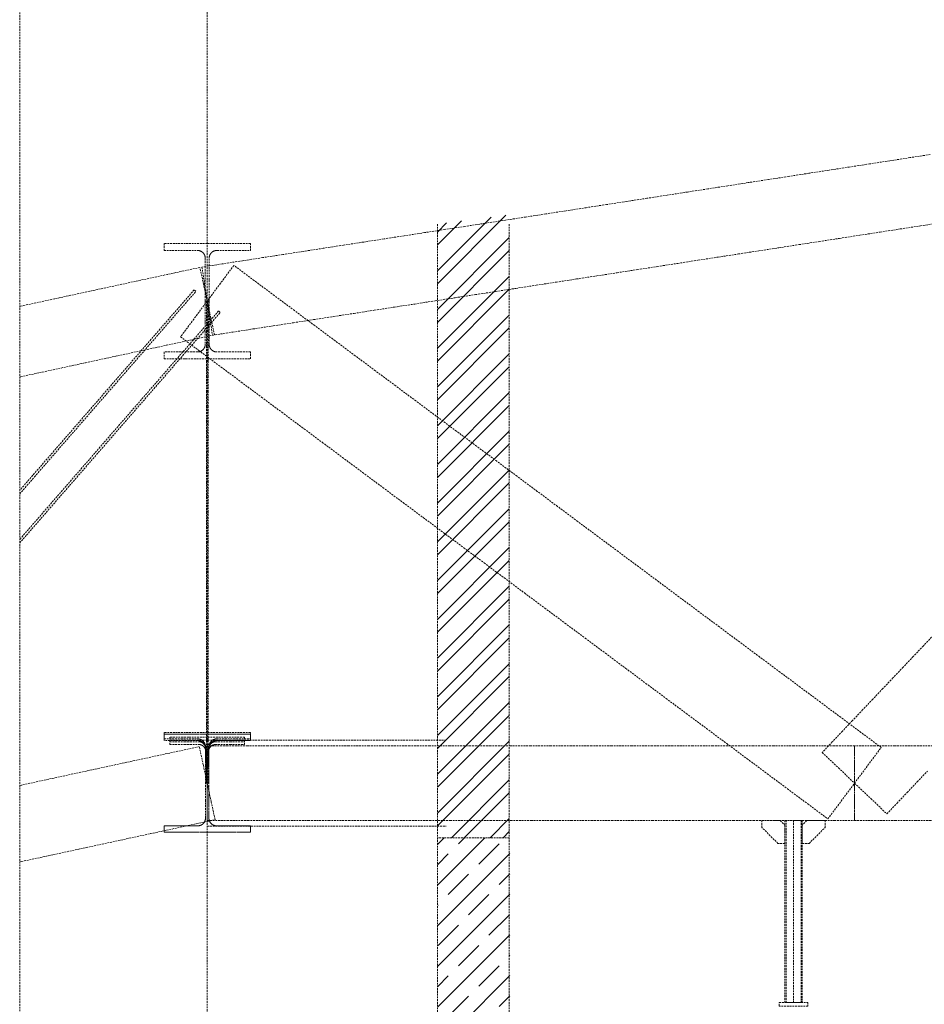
# Model space of a CAD drawing. Header units: millimetres. Extents: x -176817 to 571382, y -58489 to 156123.
# Tile 175 of 256: x 137759 to 140903, y -10749 to -7325. Entities that reach past the tile are written whole.
import ezdxf

# ---------------------------------------------------------------- set-up
doc = ezdxf.new("R2010")
doc.units = ezdxf.units.MM
doc.header["$LTSCALE"] = 0.2
doc.linetypes.add('HIDDEN', pattern=[9.525, 6.35, -3.175])
doc.layers.add('-AAA Podkład', color=252, linetype='Continuous', lineweight=13)
doc.layers.add('-AAA Wymiar', color=1, linetype='Continuous', lineweight=18)

# ---------------------------------------------------------------- blocks, each defined once
blk = doc.blocks.new('Podkład rev.B')
at = {"layer": '-AAA Podkład', "linetype": 'HIDDEN', "ltscale": 5}
h = blk.add_hatch(dxfattribs=at)
h.set_pattern_fill('ANSI32', color=256, scale=10, style=0)
h.set_pattern_definition([(45, (-112456.94, -74513.94), (-67.35192, 67.35192), []), (45, (-112412.04, -74513.94), (-67.35192, 67.35192), [])])
h.paths.add_polyline_path([(400, -25687.3), (400, -27853.9), (150, -27853.9), (150, -25719.4)])
h = blk.add_hatch(dxfattribs=at)
h.set_pattern_fill('JIS_STN_1E', color=256, scale=100, style=0)
h.set_pattern_definition([(45, (-20875.28, 45952.91), (-70.71068, 70.71068), []), (45, (-20804.78, 45952.91), (-70.71068, 70.71068), [100, -50])])
h.paths.add_polyline_path([(401.8, -27853.9), (151.9, -27853.9), (151.9, -29603.8), (401.8, -29603.8), (401.8, -29527.8), (395.1, -29527.8), (392.4, -29527.8), (392.4, -29528.8), (280.2, -29528.8), (277.7, -29521.8), (280.2, -29514.8), (395.1, -29514.8), (395.1, -29515.8), (401.8, -29515.8)])
for p, q in [((-650, 2544.3, 0), (-650, -48454.9, 0)), ((150, -25719.4, 0), (150, -29603.9, 0)), ((399.9, -25719.4, 0), (399.9, -29603.9, 0)), ((1387.9, -27793.9, 0), (1387.9, -28426.9, 0)), ((400, -27853.9, 0), (150, -27853.9, 0))]:
    blk.add_line(p, q, dxfattribs=at)
at = {"layer": '-AAA Podkład', "linetype": 'HIDDEN', "ltscale": 5, "extrusion": (0, 1, 0)}
for p, q in [((-540, -27513.9, 0), (180, -27513.9, 0)), ((-650, -27813.9, 0), (180, -27813.9, 0))]:
    blk.add_line(p, q, dxfattribs=at)
at = {"layer": '-AAA Podkład', "linetype": 'HIDDEN', "ltscale": 5, "elevation": 0}
for points in [[(36922.7, -22812.2), (-1301.7, -22812.2), (-1301.7, -30202.3), (36922.7, -30202.3)], [(1357.9, -27873.9), (1333.9, -27873.9), (1277.9, -27817.9), (1277.9, -27793.9), (1341.9, -27793.9), (1357.9, -27809.9)], [(1417.9, -28426.9), (1357.9, -28426.9), (1357.9, -27793.9), (1417.9, -27793.9)], [(1417.9, -27873.9), (1441.9, -27873.9), (1497.9, -27817.9), (1497.9, -27793.9), (1433.9, -27793.9), (1417.9, -27809.9)], [(1437.9, -28438.9), (1337.9, -28438.9), (1337.9, -28426.9), (1437.9, -28426.9)]]:
    blk.add_lwpolyline(points, close=True, dxfattribs=at)
at = {"layer": '-AAA Podkład', "linetype": 'HIDDEN', "ltscale": 5}
for points in [[(1862.9, -25477.8), (1792.6, -25488.7), (1722.3, -25499.6), (1652, -25510.4), (1581.7, -25521.3), (1511.4, -25532.2), (1441, -25543), (1370.7, -25553.9), (1300.4, -25564.8), (1230.1, -25575.6), (1159.8, -25586.5), (1089.5, -25597.4), (1019.2, -25608.2), (948.9, -25619.1), (878.5, -25630), (808.2, -25640.8), (737.9, -25651.7), (667.6, -25662.6), (597.3, -25673.4), (527, -25684.3), (456.7, -25695.2), (386.4, -25706), (316, -25716.9), (245.7, -25727.8), (175.4, -25738.6), (105.1, -25749.5), (34.8, -25760.4), (-35.5, -25771.2), (-105.8, -25782.1), (-176.1, -25793), (-246.5, -25803.8), (-316.8, -25814.7), (-387.1, -25825.6), (-457.4, -25836.4), (-527.7, -25847.3), (-598, -25858.2), (-668.3, -25869), (-659.2, -25928.3), (-650, -25987.6), (-640.8, -26046.9), (-631.7, -26106.2), (-561.4, -26095.4), (-491, -26084.5), (-420.7, -26073.6), (-350.4, -26062.8), (-280.1, -26051.9), (-209.8, -26041), (-139.5, -26030.2), (-69.2, -26019.3), (1.1, -26008.4), (71.5, -25997.6), (141.8, -25986.7), (212.1, -25975.8), (282.4, -25965), (352.7, -25954.1), (423, -25943.2), (493.3, -25932.4), (563.6, -25921.5), (634, -25910.6), (704.3, -25899.8), (774.6, -25888.9), (844.9, -25878), (915.2, -25867.2), (985.5, -25856.3), (1055.8, -25845.4), (1126.1, -25834.6), (1196.5, -25823.7), (1266.8, -25812.8), (1337.1, -25802), (1407.4, -25791.1), (1477.7, -25780.2), (1548, -25769.3), (1618.3, -25758.5), (1688.6, -25747.6), (1759, -25736.7), (1829.3, -25725.9), (1899.6, -25715)], [(1874.3, -27149.6), (1839.1, -27186.7), (1804, -27223.7), (1768.8, -27260.8), (1733.6, -27297.8), (1698.5, -27334.9), (1663.3, -27372), (1628.2, -27409), (1593, -27446.1), (1557.9, -27483.1), (1522.7, -27520.2), (1487.5, -27557.3), (1543.8, -27610.6), (1600, -27663.9), (1656.2, -27717.3), (1712.5, -27770.6), (1747.6, -27733.6), (1782.8, -27696.5), (1817.9, -27659.4), (1853.1, -27622.4)], [(-656.7, -25838.4), (-656.7, -25913), (-656.7, -25987.6), (-643.2, -25987.6), (-643.2, -25913), (-643.2, -25838.4), (-643.2, -25837.8), (-643.2, -25837.1), (-643.2, -25836.5), (-643.1, -25835.8), (-643, -25835.1), (-643, -25834.5), (-642.9, -25833.8), (-642.7, -25833.2), (-642.6, -25832.5), (-642.4, -25831.9), (-642.3, -25831.2), (-642.1, -25830.6), (-641.9, -25830), (-641.7, -25829.3), (-641.4, -25828.7), (-641.2, -25828.1), (-640.9, -25827.5), (-640.7, -25826.9), (-640.4, -25826.3), (-640.1, -25825.7), (-639.7, -25825.1), (-639.4, -25824.5), (-639.1, -25824), (-638.7, -25823.4), (-638.3, -25822.9), (-637.9, -25822.3), (-637.5, -25821.8), (-637.1, -25821.3), (-636.7, -25820.8), (-636.3, -25820.3), (-635.8, -25819.8), (-635.3, -25819.3), (-634.9, -25818.9), (-634.4, -25818.4), (-633.9, -25818), (-633.4, -25817.5), (-632.9, -25817.1), (-632.3, -25816.7), (-631.8, -25816.3), (-631.3, -25816), (-630.7, -25815.6), (-630.1, -25815.3), (-629.6, -25814.9), (-629, -25814.6), (-628.4, -25814.3), (-627.8, -25814), (-627.2, -25813.7), (-626.6, -25813.5), (-626, -25813.2), (-625.3, -25813), (-624.7, -25812.8), (-624.1, -25812.6), (-623.5, -25812.4), (-622.8, -25812.2), (-622.2, -25812.1), (-621.5, -25811.9), (-620.9, -25811.8), (-620.2, -25811.7), (-619.6, -25811.6), (-618.9, -25811.5), (-618.2, -25811.5), (-617.6, -25811.4), (-616.9, -25811.4), (-616.2, -25811.4), (-558.1, -25811.4), (-500, -25811.4), (-500, -25787.4), (-575, -25787.4), (-650, -25787.4), (-725, -25787.4), (-800, -25787.4), (-800, -25811.4), (-741.9, -25811.4), (-683.7, -25811.4), (-683.1, -25811.4), (-682.4, -25811.4), (-681.8, -25811.5), (-681.1, -25811.5), (-680.4, -25811.6), (-679.8, -25811.7), (-679.1, -25811.8), (-678.5, -25811.9), (-677.8, -25812.1), (-677.2, -25812.2), (-676.5, -25812.4), (-675.9, -25812.6), (-675.3, -25812.8), (-674.6, -25813), (-674, -25813.2), (-673.4, -25813.5), (-672.8, -25813.7), (-672.2, -25814), (-671.6, -25814.3), (-671, -25814.6), (-670.4, -25814.9), (-669.9, -25815.3), (-669.3, -25815.6), (-668.7, -25816), (-668.2, -25816.3), (-667.7, -25816.7), (-667.1, -25817.1), (-666.6, -25817.5), (-666.1, -25818), (-665.6, -25818.4), (-665.1, -25818.9), (-664.6, -25819.3), (-664.2, -25819.8), (-663.7, -25820.3), (-663.3, -25820.8), (-662.9, -25821.3), (-662.5, -25821.8), (-662.1, -25822.3), (-661.7, -25822.9), (-661.3, -25823.4), (-660.9, -25824), (-660.6, -25824.5), (-660.3, -25825.1), (-659.9, -25825.7), (-659.6, -25826.3), (-659.3, -25826.9), (-659.1, -25827.5), (-658.8, -25828.1), (-658.6, -25828.7), (-658.3, -25829.3), (-658.1, -25830), (-657.9, -25830.6), (-657.7, -25831.2), (-657.6, -25831.9), (-657.4, -25832.5), (-657.3, -25833.2), (-657.1, -25833.8), (-657, -25834.5), (-657, -25835.1), (-656.9, -25835.8), (-656.8, -25836.5), (-656.8, -25837.1), (-656.8, -25837.8), (-656.7, -25838.4)], [(-1301.7, -26251.3), (-1297.8, -26250.5), (-1241.7, -26238.4), (-1185.6, -26226.2), (-1129.5, -26214.1), (-1073.4, -26202), (-1017.3, -26189.8), (-961.2, -26177.7), (-905.1, -26165.6), (-849, -26153.5), (-792.9, -26141.3), (-736.8, -26129.2), (-680.7, -26117.1), (-624.6, -26104.9), (-637.3, -26046.3), (-650, -25987.6), (-662.7, -25929), (-675.4, -25870.4), (-731.5, -25882.5), (-787.6, -25894.6), (-843.7, -25906.7), (-899.8, -25918.9), (-955.9, -25931), (-1012, -25943.1), (-1068.1, -25955.3), (-1124.2, -25967.4), (-1180.3, -25979.5), (-1236.4, -25991.7), (-1292.5, -26003.8), (-1301.7, -26005.8)], [(1507.4, -27788.2), (1553.7, -27726.1), (1600, -27663.9), (1646.3, -27601.8), (1692.6, -27539.6), (1622.3, -27487.3), (1552, -27434.9), (1481.7, -27382.5), (1411.4, -27330.1), (1341, -27277.7), (1270.7, -27225.3), (1200.4, -27173), (1130.1, -27120.6), (1059.8, -27068.2), (989.5, -27015.8), (919.2, -26963.4), (848.9, -26911), (778.5, -26858.6), (708.2, -26806.3), (637.9, -26753.9), (567.6, -26701.5), (497.3, -26649.1), (427, -26596.7), (356.7, -26544.3), (286.4, -26492), (216, -26439.6), (145.7, -26387.2), (75.4, -26334.8), (5.1, -26282.4), (-65.2, -26230), (-135.5, -26177.6), (-205.8, -26125.3), (-276.1, -26072.9), (-346.5, -26020.5), (-416.8, -25968.1), (-487.1, -25915.7), (-557.4, -25863.3), (-603.7, -25925.5), (-650, -25987.6), (-696.3, -26049.8), (-742.6, -26111.9), (-672.3, -26164.3), (-602, -26216.7), (-531.7, -26269.1), (-461.4, -26321.5), (-391, -26373.9), (-320.7, -26426.2), (-250.4, -26478.6), (-180.1, -26531), (-109.8, -26583.4), (-39.5, -26635.8), (30.8, -26688.2), (101.1, -26740.5), (171.5, -26792.9), (241.8, -26845.3), (312.1, -26897.7), (382.4, -26950.1), (452.7, -27002.5), (523, -27054.9), (593.3, -27107.2), (663.6, -27159.6), (734, -27212), (804.3, -27264.4), (874.6, -27316.8), (944.9, -27369.2), (1015.2, -27421.5), (1085.5, -27473.9), (1155.8, -27526.3), (1226.1, -27578.7), (1296.5, -27631.1), (1366.8, -27683.5), (1437.1, -27735.9), (1507.4, -27788.2)], [(-1301.7, -26657.9), (-1250.2, -26598.6), (-1194.1, -26534.1), (-1138, -26469.6), (-1081.9, -26405.1), (-1025.8, -26340.6), (-969.7, -26276.1), (-913.6, -26211.6), (-857.5, -26147.1), (-801.4, -26082.5), (-745.3, -26018), (-689.2, -25953.5), (-695.3, -25948.3)], [(-695.3, -25948.3), (-751.4, -26012.8), (-807.5, -26077.3), (-863.6, -26141.8), (-919.7, -26206.3), (-975.8, -26270.8), (-1031.9, -26335.3), (-1088, -26399.9), (-1144.1, -26464.4), (-1200.2, -26528.9), (-1256.3, -26593.4), (-1301.7, -26645.7)], [(-800, -26164.4), (-800, -26188.5), (-725, -26188.5), (-650, -26188.5), (-575, -26188.5), (-500, -26188.5), (-500, -26164.4), (-558.1, -26164.4), (-616.2, -26164.4), (-616.9, -26164.4), (-617.6, -26164.4), (-618.2, -26164.3), (-618.9, -26164.3), (-619.6, -26164.2), (-620.2, -26164.1), (-620.9, -26164), (-621.5, -26163.9), (-622.2, -26163.8), (-622.8, -26163.6), (-623.5, -26163.4), (-624.1, -26163.2), (-624.7, -26163), (-625.4, -26162.8), (-626, -26162.6), (-626.6, -26162.3), (-627.2, -26162.1), (-627.8, -26161.8), (-628.4, -26161.5), (-629, -26161.2), (-629.6, -26160.9), (-630.2, -26160.5), (-630.7, -26160.2), (-631.3, -26159.8), (-631.8, -26159.5), (-632.4, -26159.1), (-632.9, -26158.7), (-633.4, -26158.2), (-633.9, -26157.8), (-634.4, -26157.4), (-634.9, -26156.9), (-635.4, -26156.5), (-635.8, -26156), (-636.3, -26155.5), (-636.7, -26155), (-637.1, -26154.5), (-637.6, -26154), (-638, -26153.4), (-638.3, -26152.9), (-638.7, -26152.3), (-639.1, -26151.8), (-639.4, -26151.2), (-639.8, -26150.6), (-640.1, -26150.1), (-640.4, -26149.5), (-640.7, -26148.9), (-640.9, -26148.3), (-641.2, -26147.7), (-641.4, -26147), (-641.7, -26146.4), (-641.9, -26145.8), (-642.1, -26145.2), (-642.3, -26144.5), (-642.4, -26143.9), (-642.6, -26143.2), (-642.7, -26142.6), (-642.9, -26141.9), (-643, -26141.3), (-643, -26140.6), (-643.1, -26140), (-643.2, -26139.3), (-643.2, -26138.6), (-643.2, -26138), (-643.2, -26137.3), (-643.2, -26062.5), (-643.2, -25987.6), (-656.7, -25987.6), (-656.7, -26062.5), (-656.7, -26137.3), (-656.8, -26138), (-656.8, -26138.6), (-656.8, -26139.3), (-656.9, -26140), (-657, -26140.6), (-657, -26141.3), (-657.1, -26141.9), (-657.3, -26142.6), (-657.4, -26143.2), (-657.6, -26143.9), (-657.7, -26144.5), (-657.9, -26145.2), (-658.1, -26145.8), (-658.3, -26146.4), (-658.6, -26147), (-658.8, -26147.7), (-659.1, -26148.3), (-659.3, -26148.9), (-659.6, -26149.5), (-659.9, -26150.1), (-660.2, -26150.6), (-660.6, -26151.2), (-660.9, -26151.8), (-661.3, -26152.3), (-661.7, -26152.9), (-662, -26153.4), (-662.4, -26154), (-662.9, -26154.5), (-663.3, -26155), (-663.7, -26155.5), (-664.2, -26156), (-664.6, -26156.5), (-665.1, -26156.9), (-665.6, -26157.4), (-666.1, -26157.8), (-666.6, -26158.2), (-667.1, -26158.7), (-667.6, -26159.1), (-668.2, -26159.5), (-668.7, -26159.8), (-669.3, -26160.2), (-669.8, -26160.5), (-670.4, -26160.9), (-671, -26161.2), (-671.6, -26161.5), (-672.2, -26161.8), (-672.8, -26162.1), (-673.4, -26162.3), (-674, -26162.6), (-674.6, -26162.8), (-675.3, -26163), (-675.9, -26163.2), (-676.5, -26163.4), (-677.2, -26163.6), (-677.8, -26163.8), (-678.5, -26163.9), (-679.1, -26164), (-679.8, -26164.1), (-680.4, -26164.2), (-681.1, -26164.3), (-681.8, -26164.3), (-682.4, -26164.4), (-683.1, -26164.4), (-683.7, -26164.4), (-741.9, -26164.4), (-800, -26164.4)], [(-653, -25987.6), (-653, -26040), (-653, -26092.4), (-653, -26144.8), (-653, -26197.2), (-653, -26249.6), (-653, -26301.9), (-653, -26354.3), (-653, -26406.7), (-653, -26459.1), (-653, -26511.5), (-653, -26563.9), (-653, -26616.3), (-653, -26668.6), (-653, -26721), (-653, -26773.4), (-653, -26825.8), (-653, -26878.2), (-653, -26930.6), (-653, -26982.9), (-653, -27035.3), (-653, -27087.7), (-653, -27140.1), (-653, -27192.5), (-653, -27244.9), (-653, -27297.2), (-653, -27349.6), (-653, -27402), (-653, -27454.4), (-653, -27506.8), (-653, -27559.2), (-653, -27611.6), (-653, -27663.9), (-647, -27663.9), (-647, -27611.6), (-647, -27559.2), (-647, -27506.8), (-647, -27454.4), (-647, -27402), (-647, -27349.6), (-647, -27297.2), (-647, -27244.9), (-647, -27192.5), (-647, -27140.1), (-647, -27087.7), (-647, -27035.3), (-647, -26982.9), (-647, -26930.6), (-647, -26878.2), (-647, -26825.8), (-647, -26773.4), (-647, -26721), (-647, -26668.6), (-647, -26616.3), (-647, -26563.9), (-647, -26511.5), (-647, -26459.1), (-647, -26406.7), (-647, -26354.3), (-647, -26301.9), (-647, -26249.6), (-647, -26197.2), (-647, -26144.8), (-647, -26092.4), (-647, -26040), (-647, -25987.6), (-653, -25987.6)], [(-1301.7, -26828.6), (-1277.9, -26801.2), (-1221.8, -26736.6), (-1165.7, -26672.1), (-1109.6, -26607.6), (-1053.5, -26543.1), (-997.4, -26478.6), (-941.3, -26414.1), (-885.2, -26349.6), (-829.1, -26285.1), (-773, -26220.5), (-716.9, -26156), (-660.8, -26091.5), (-604.7, -26027), (-610.8, -26021.8), (-666.9, -26086.3), (-723, -26150.8), (-779.1, -26215.3), (-835.2, -26279.8), (-891.3, -26344.3), (-947.4, -26408.8), (-1003.5, -26473.3), (-1059.6, -26537.9), (-1115.7, -26602.4), (-1171.8, -26666.9), (-1227.9, -26731.4), (-1284, -26795.9), (-1301.7, -26816.4)], [(-656, -27537.8), (-656, -27600.9), (-656, -27663.9), (-644, -27663.9), (-644, -27600.9), (-644, -27537.8), (-644, -27537.2), (-644, -27536.5), (-643.9, -27535.8), (-643.9, -27535.1), (-643.8, -27534.5), (-643.7, -27533.8), (-643.6, -27533.1), (-643.5, -27532.5), (-643.4, -27531.8), (-643.2, -27531.1), (-643.1, -27530.5), (-642.9, -27529.8), (-642.7, -27529.2), (-642.5, -27528.5), (-642.2, -27527.9), (-642, -27527.3), (-641.8, -27526.6), (-641.5, -27526), (-641.2, -27525.4), (-640.9, -27524.8), (-640.6, -27524.2), (-640.3, -27523.6), (-639.9, -27523), (-639.6, -27522.5), (-639.2, -27521.9), (-638.8, -27521.3), (-638.4, -27520.8), (-638, -27520.2), (-637.6, -27519.7), (-637.2, -27519.2), (-636.7, -27518.7), (-636.3, -27518.2), (-635.8, -27517.7), (-635.3, -27517.2), (-634.8, -27516.8), (-634.3, -27516.3), (-633.8, -27515.9), (-633.3, -27515.5), (-632.7, -27515.1), (-632.2, -27514.7), (-631.6, -27514.3), (-631.1, -27513.9), (-630.5, -27513.6), (-629.9, -27513.2), (-629.3, -27512.9), (-628.7, -27512.6), (-628.1, -27512.3), (-627.5, -27512), (-626.9, -27511.7), (-626.2, -27511.5), (-625.6, -27511.3), (-625, -27511.1), (-624.3, -27510.9), (-623.7, -27510.7), (-623, -27510.5), (-622.4, -27510.4), (-621.7, -27510.2), (-621, -27510.1), (-620.4, -27510), (-619.7, -27509.9), (-619, -27509.9), (-618.4, -27509.8), (-617.7, -27509.8), (-617, -27509.8), (-558.5, -27509.8), (-500, -27509.8), (-500, -27487.5), (-575, -27487.5), (-650, -27487.5), (-725, -27487.5), (-800, -27487.5), (-800, -27509.8), (-741.5, -27509.8), (-683, -27509.8), (-682.3, -27509.8), (-681.6, -27509.8), (-681, -27509.9), (-680.3, -27509.9), (-679.6, -27510), (-679, -27510.1), (-678.3, -27510.2), (-677.6, -27510.4), (-677, -27510.5), (-676.3, -27510.7), (-675.7, -27510.9), (-675, -27511.1), (-674.4, -27511.3), (-673.7, -27511.5), (-673.1, -27511.7), (-672.5, -27512), (-671.9, -27512.3), (-671.3, -27512.6), (-670.7, -27512.9), (-670.1, -27513.2), (-669.5, -27513.6), (-668.9, -27513.9), (-668.4, -27514.3), (-667.8, -27514.7), (-667.3, -27515.1), (-666.7, -27515.5), (-666.2, -27515.9), (-665.7, -27516.3), (-665.2, -27516.8), (-664.7, -27517.2), (-664.2, -27517.7), (-663.7, -27518.2), (-663.3, -27518.7), (-662.8, -27519.2), (-662.4, -27519.7), (-662, -27520.2), (-661.6, -27520.8), (-661.2, -27521.3), (-660.8, -27521.9), (-660.4, -27522.5), (-660.1, -27523), (-659.7, -27523.6), (-659.4, -27524.2), (-659.1, -27524.8), (-658.8, -27525.4), (-658.5, -27526), (-658.2, -27526.6), (-658, -27527.3), (-657.7, -27527.9), (-657.5, -27528.5), (-657.3, -27529.2), (-657.1, -27529.8), (-656.9, -27530.5), (-656.8, -27531.1), (-656.6, -27531.8), (-656.5, -27532.5), (-656.4, -27533.1), (-656.3, -27533.8), (-656.2, -27534.5), (-656.1, -27535.1), (-656.1, -27535.8), (-656, -27536.5), (-656, -27537.2), (-656, -27537.8)], [(-683, -27812.4), (-682.4, -27812.4), (-681.8, -27812.4), (-681.2, -27812.4), (-680.6, -27812.3), (-680, -27812.3), (-679.3, -27812.2), (-678.7, -27812.1), (-678.1, -27812), (-677.5, -27811.9), (-676.8, -27811.7), (-676.2, -27811.6), (-675.6, -27811.4), (-674.9, -27811.2), (-674.3, -27811), (-673.7, -27810.8), (-673.1, -27810.5), (-672.4, -27810.3), (-671.8, -27810), (-671.2, -27809.7), (-670.6, -27809.4), (-670, -27809.1), (-669.4, -27808.8), (-668.8, -27808.4), (-668.2, -27808), (-667.7, -27807.7), (-667.1, -27807.3), (-666.5, -27806.8), (-666, -27806.4), (-665.4, -27806), (-664.9, -27805.5), (-664.4, -27805), (-663.9, -27804.5), (-663.4, -27804), (-662.9, -27803.5), (-662.5, -27803), (-662, -27802.5), (-661.6, -27801.9), (-661.2, -27801.4), (-660.8, -27800.8), (-660.4, -27800.2), (-660, -27799.6), (-659.7, -27799), (-659.3, -27798.4), (-659, -27797.8), (-658.7, -27797.2), (-658.4, -27796.6), (-658.2, -27796), (-657.9, -27795.4), (-657.7, -27794.8), (-657.4, -27794.1), (-657.2, -27793.5), (-657, -27792.9), (-656.9, -27792.2), (-656.7, -27791.6), (-656.6, -27791), (-656.5, -27790.4), (-656.3, -27789.7), (-656.2, -27789.1), (-656.2, -27788.5), (-656.1, -27787.9), (-656.1, -27787.3), (-656, -27786.6), (-656, -27786), (-656, -27785.4), (-656, -27724.7), (-656, -27663.9), (-656, -27603.2), (-656, -27542.4), (-656, -27541.8), (-656, -27541.2), (-656.1, -27540.6), (-656.1, -27540), (-656.2, -27539.4), (-656.2, -27538.8), (-656.3, -27538.2), (-656.5, -27537.5), (-656.6, -27536.9), (-656.7, -27536.3), (-656.9, -27535.6), (-657, -27535), (-657.2, -27534.4), (-657.4, -27533.8), (-657.7, -27533.1), (-657.9, -27532.5), (-658.2, -27531.9), (-658.4, -27531.3), (-658.7, -27530.6), (-659, -27530), (-659.3, -27529.4), (-659.7, -27528.8), (-660, -27528.2), (-660.4, -27527.7), (-660.8, -27527.1), (-661.2, -27526.5), (-661.6, -27526), (-662, -27525.4), (-662.5, -27524.9), (-662.9, -27524.4), (-663.4, -27523.8), (-663.9, -27523.3), (-664.4, -27522.9), (-664.9, -27522.4), (-665.4, -27521.9), (-666, -27521.5), (-666.5, -27521), (-667.1, -27520.6), (-667.7, -27520.2), (-668.2, -27519.8), (-668.8, -27519.5), (-669.4, -27519.1), (-670, -27518.8), (-670.6, -27518.5), (-671.2, -27518.2), (-671.8, -27517.9), (-672.4, -27517.6), (-673.1, -27517.3), (-673.7, -27517.1), (-674.3, -27516.9), (-674.9, -27516.7), (-675.6, -27516.5), (-676.2, -27516.3), (-676.8, -27516.2), (-677.5, -27516), (-678.1, -27515.9), (-678.7, -27515.8), (-679.3, -27515.7), (-680, -27515.6), (-680.6, -27515.5), (-681.2, -27515.5), (-681.8, -27515.5), (-682.4, -27515.4), (-683, -27515.4), (-741.5, -27515.4), (-800, -27515.4), (-800, -27493.9), (-725, -27493.9), (-650, -27493.9), (-575, -27493.9), (-500, -27493.9), (-500, -27515.4), (-558.5, -27515.4), (-617, -27515.4), (-617.7, -27515.4), (-618.3, -27515.5), (-619, -27515.5), (-619.7, -27515.6), (-620.3, -27515.6), (-621, -27515.7), (-621.6, -27515.8), (-622.3, -27516), (-622.9, -27516.1), (-623.6, -27516.2), (-624.2, -27516.4), (-624.8, -27516.6), (-625.5, -27516.8), (-626.1, -27517), (-626.7, -27517.2), (-627.3, -27517.5), (-627.9, -27517.8), (-628.5, -27518), (-629.1, -27518.3), (-629.7, -27518.6), (-630.3, -27518.9), (-630.9, -27519.3), (-631.4, -27519.6), (-632, -27520), (-632.5, -27520.4), (-633.1, -27520.8), (-633.6, -27521.2), (-634.1, -27521.6), (-634.6, -27522), (-635.1, -27522.4), (-635.6, -27522.9), (-636.1, -27523.3), (-636.6, -27523.8), (-637, -27524.3), (-637.4, -27524.8), (-637.9, -27525.3), (-638.3, -27525.8), (-638.7, -27526.4), (-639.1, -27526.9), (-639.5, -27527.4), (-639.8, -27528), (-640.2, -27528.6), (-640.5, -27529.1), (-640.8, -27529.7), (-641.1, -27530.3), (-641.4, -27530.9), (-641.7, -27531.5), (-641.9, -27532.1), (-642.2, -27532.7), (-642.4, -27533.3), (-642.6, -27534), (-642.8, -27534.6), (-643, -27535.2), (-643.2, -27535.9), (-643.3, -27536.5), (-643.5, -27537.2), (-643.6, -27537.8), (-643.7, -27538.5), (-643.8, -27539.1), (-643.9, -27539.8), (-643.9, -27540.5), (-644, -27541.1), (-644, -27541.8), (-644, -27542.4), (-644, -27623.4), (-644, -27704.4), (-644, -27785.4), (-644, -27786.1), (-644, -27786.8), (-643.9, -27787.4), (-643.9, -27788.1), (-643.8, -27788.7), (-643.7, -27789.4), (-643.6, -27790.1), (-643.5, -27790.7), (-643.3, -27791.4), (-643.2, -27792), (-643, -27792.6), (-642.8, -27793.3), (-642.6, -27793.9), (-642.4, -27794.5), (-642.2, -27795.2), (-641.9, -27795.8), (-641.7, -27796.4), (-641.4, -27797), (-641.1, -27797.6), (-640.8, -27798.2), (-640.5, -27798.7), (-640.2, -27799.3), (-639.8, -27799.9), (-639.5, -27800.4), (-639.1, -27801), (-638.7, -27801.5), (-638.3, -27802), (-637.9, -27802.6), (-637.4, -27803.1), (-637, -27803.6), (-636.6, -27804.1), (-636.1, -27804.5), (-635.6, -27805), (-635.1, -27805.4), (-634.6, -27805.9), (-634.1, -27806.3), (-633.6, -27806.7), (-633.1, -27807.1), (-632.5, -27807.5), (-632, -27807.9), (-631.4, -27808.3), (-630.9, -27808.6), (-630.3, -27808.9), (-629.7, -27809.3), (-629.1, -27809.6), (-628.5, -27809.8), (-627.9, -27810.1), (-627.3, -27810.4), (-626.7, -27810.6), (-626.1, -27810.9), (-625.5, -27811.1), (-624.8, -27811.3), (-624.2, -27811.5), (-623.6, -27811.6), (-622.9, -27811.8), (-622.3, -27811.9), (-621.6, -27812), (-621, -27812.1), (-620.3, -27812.2), (-619.7, -27812.3), (-619, -27812.4), (-618.3, -27812.4), (-617.7, -27812.4), (-617, -27812.4), (-558.5, -27812.4), (-500, -27812.4), (-500, -27833.9), (-575, -27833.9), (-650, -27833.9), (-725, -27833.9), (-800, -27833.9), (-800, -27812.4), (-741.5, -27812.4), (-683, -27812.4), (-741.5, -27812.4), (-800, -27812.4), (-800, -27833.9), (-725, -27833.9), (-650, -27833.9), (-575, -27833.9), (-500, -27833.9), (-500, -27812.4), (-558.5, -27812.4), (-617, -27812.4), (-617.6, -27812.4), (-618.2, -27812.4), (-618.8, -27812.4), (-619.4, -27812.3), (-620, -27812.3), (-620.7, -27812.2), (-621.3, -27812.1), (-621.9, -27812), (-622.5, -27811.9), (-623.2, -27811.7), (-623.8, -27811.6), (-624.4, -27811.4), (-625.1, -27811.2), (-625.7, -27811), (-626.3, -27810.8), (-626.9, -27810.5), (-627.6, -27810.3), (-628.2, -27810), (-628.8, -27809.7), (-629.4, -27809.4), (-630, -27809.1), (-630.6, -27808.8), (-631.2, -27808.4), (-631.8, -27808), (-632.3, -27807.7), (-632.9, -27807.3), (-633.5, -27806.8), (-634, -27806.4), (-634.6, -27806), (-635.1, -27805.5), (-635.6, -27805), (-636.1, -27804.5), (-636.6, -27804), (-637.1, -27803.5), (-637.5, -27803), (-638, -27802.5), (-638.4, -27801.9), (-638.8, -27801.4), (-639.2, -27800.8), (-639.6, -27800.2), (-640, -27799.6), (-640.3, -27799), (-640.7, -27798.4), (-641, -27797.8), (-641.3, -27797.2), (-641.6, -27796.6), (-641.8, -27796), (-642.1, -27795.4), (-642.3, -27794.8), (-642.6, -27794.1), (-642.8, -27793.5), (-643, -27792.9), (-643.1, -27792.2), (-643.3, -27791.6), (-643.4, -27791), (-643.5, -27790.4), (-643.7, -27789.7), (-643.8, -27789.1), (-643.8, -27788.5), (-643.9, -27787.9), (-643.9, -27787.3), (-644, -27786.6), (-644, -27786), (-644, -27785.4), (-644, -27724.7), (-644, -27663.9), (-644, -27603.2), (-644, -27542.4), (-644, -27541.8), (-644, -27541.2), (-643.9, -27540.6), (-643.9, -27540), (-643.8, -27539.4), (-643.8, -27538.8), (-643.7, -27538.2), (-643.5, -27537.5), (-643.4, -27536.9), (-643.3, -27536.3), (-643.1, -27535.6), (-643, -27535), (-642.8, -27534.4), (-642.6, -27533.8), (-642.3, -27533.1), (-642.1, -27532.5), (-641.8, -27531.9), (-641.6, -27531.3), (-641.3, -27530.6), (-641, -27530), (-640.7, -27529.4), (-640.3, -27528.8), (-640, -27528.2), (-639.6, -27527.7), (-639.2, -27527.1), (-638.8, -27526.5), (-638.4, -27526), (-638, -27525.4), (-637.5, -27524.9), (-637.1, -27524.4), (-636.6, -27523.8), (-636.1, -27523.3), (-635.6, -27522.9), (-635.1, -27522.4), (-634.6, -27521.9), (-634, -27521.5), (-633.5, -27521), (-632.9, -27520.6), (-632.3, -27520.2), (-631.8, -27519.8), (-631.2, -27519.5), (-630.6, -27519.1), (-630, -27518.8), (-629.4, -27518.5), (-628.8, -27518.2), (-628.2, -27517.9), (-627.6, -27517.6), (-626.9, -27517.3), (-626.3, -27517.1), (-625.7, -27516.9), (-625.1, -27516.7), (-624.4, -27516.5), (-623.8, -27516.3), (-623.2, -27516.2), (-622.5, -27516), (-621.9, -27515.9), (-621.3, -27515.8), (-620.7, -27515.7), (-620, -27515.6), (-619.4, -27515.5), (-618.8, -27515.5), (-618.2, -27515.5), (-617.6, -27515.4), (-617, -27515.4), (-558.5, -27515.4), (-500, -27515.4), (-500, -27493.9), (-575, -27493.9), (-650, -27493.9), (-725, -27493.9), (-800, -27493.9), (-800, -27515.4)], [(-646.2, -27663.9), (-646.2, -27607.4), (-646.2, -27550.8), (-646.2, -27549.8), (-646.2, -27548.8), (-646.1, -27547.9), (-646.1, -27546.9), (-645.9, -27545.9), (-645.8, -27545), (-645.7, -27544), (-645.5, -27543.1), (-645.3, -27542.1), (-645, -27541.1), (-644.8, -27540.2), (-644.5, -27539.2), (-644.2, -27538.2), (-643.8, -27537.2), (-643.4, -27536.3), (-643, -27535.3), (-642.5, -27534.4), (-642, -27533.4), (-641.5, -27532.4), (-641.2, -27532), (-640.9, -27531.5), (-640.6, -27531), (-640.3, -27530.5), (-639.9, -27530), (-639.5, -27529.5), (-639.2, -27529), (-638.8, -27528.5), (-638.4, -27528.1), (-638, -27527.6), (-637.5, -27527.1), (-637, -27526.6), (-636.5, -27526.1), (-636, -27525.6), (-635.4, -27525.1), (-634.8, -27524.6), (-634.3, -27524.2), (-633.7, -27523.8), (-633, -27523.4), (-632.4, -27523), (-632.1, -27522.8), (-631.7, -27522.6), (-631.4, -27522.4), (-631.1, -27522.2), (-630.7, -27522.1), (-630.4, -27521.9), (-630, -27521.7), (-629.7, -27521.6), (-629.3, -27521.4), (-629, -27521.3), (-628.6, -27521.2), (-628.2, -27521.1), (-627.9, -27520.9), (-627.5, -27520.8), (-627.1, -27520.7), (-626.8, -27520.6), (-626.4, -27520.5), (-626, -27520.5), (-625.7, -27520.4), (-625.3, -27520.3), (-624.9, -27520.3), (-624.5, -27520.2), (-624.2, -27520.2), (-623.8, -27520.1), (-623.4, -27520.1), (-623, -27520.1), (-622.6, -27520.1), (-622.2, -27520.1), (-571.1, -27520.1), (-520, -27520.1), (-520, -27504.1), (-585, -27504.1), (-650, -27504.1), (-715, -27504.1), (-780, -27504.1), (-780, -27520.1), (-728.9, -27520.1), (-677.7, -27520.1), (-677.4, -27520.1), (-677, -27520.1), (-676.6, -27520.1), (-676.2, -27520.1), (-675.8, -27520.2), (-675.5, -27520.2), (-675.1, -27520.3), (-674.7, -27520.3), (-674.3, -27520.4), (-674, -27520.5), (-673.6, -27520.5), (-673.2, -27520.6), (-672.8, -27520.7), (-672.5, -27520.8), (-672.1, -27520.9), (-671.8, -27521.1), (-671.4, -27521.2), (-671, -27521.3), (-670.7, -27521.4), (-670.3, -27521.6), (-670, -27521.7), (-669.6, -27521.9), (-669.3, -27522.1), (-668.9, -27522.2), (-668.6, -27522.4), (-668.3, -27522.6), (-667.9, -27522.8), (-667.6, -27523), (-667, -27523.4), (-666.3, -27523.8), (-665.7, -27524.2), (-665.1, -27524.7), (-664.6, -27525.1), (-664, -27525.6), (-663.5, -27526.1), (-663, -27526.6), (-662.5, -27527.1), (-662, -27527.6), (-661.6, -27528.1), (-661.2, -27528.6), (-660.8, -27529), (-660.4, -27529.5), (-660.1, -27530), (-659.7, -27530.5), (-659.4, -27531), (-659.1, -27531.5), (-658.8, -27532), (-658.5, -27532.4), (-658, -27533.4), (-657.5, -27534.4), (-657, -27535.3), (-656.6, -27536.3), (-656.2, -27537.2), (-655.9, -27538.2), (-655.5, -27539.1), (-655.2, -27540.1), (-655, -27541.1), (-654.7, -27542.1), (-654.5, -27543.1), (-654.3, -27544), (-654.2, -27545), (-654, -27545.9), (-653.9, -27546.9), (-653.9, -27547.9), (-653.8, -27548.8), (-653.8, -27549.8), (-653.7, -27550.8), (-653.7, -27607.4), (-653.7, -27663.9), (-646.2, -27663.9)], [(-653.7, -27558.4), (-653.7, -27611.1), (-653.7, -27663.9), (-646.2, -27663.9), (-646.2, -27611.1), (-646.2, -27558.4), (-646.2, -27557.4), (-646.2, -27556.5), (-646.1, -27555.6), (-646.1, -27554.7), (-645.9, -27553.8), (-645.8, -27552.9), (-645.7, -27552), (-645.5, -27551.1), (-645.3, -27550.2), (-645, -27549.3), (-644.7, -27548.4), (-644.4, -27547.5), (-644.1, -27546.6), (-643.8, -27545.7), (-643.4, -27544.8), (-643, -27543.9), (-642.5, -27543), (-642.3, -27542.5), (-642, -27542.1), (-641.7, -27541.6), (-641.5, -27541.2), (-641.2, -27540.8), (-640.9, -27540.3), (-640.6, -27539.8), (-640.2, -27539.4), (-639.9, -27538.9), (-639.5, -27538.5), (-639.1, -27538), (-638.8, -27537.6), (-638.4, -27537.1), (-638, -27536.7), (-637.5, -27536.2), (-637, -27535.7), (-636.4, -27535.3), (-635.9, -27534.8), (-635.3, -27534.4), (-634.8, -27533.9), (-634.2, -27533.5), (-633.6, -27533.1), (-633, -27532.7), (-632.3, -27532.4), (-631.6, -27532), (-631, -27531.7), (-630.3, -27531.4), (-629.9, -27531.2), (-629.6, -27531.1), (-629.2, -27531), (-628.9, -27530.8), (-628.5, -27530.7), (-628.2, -27530.6), (-627.8, -27530.5), (-627.4, -27530.4), (-627.1, -27530.3), (-626.7, -27530.2), (-626.4, -27530.1), (-626, -27530.1), (-625.6, -27530), (-625.2, -27529.9), (-624.9, -27529.9), (-624.5, -27529.8), (-624.1, -27529.8), (-623.8, -27529.8), (-623.4, -27529.8), (-623, -27529.7), (-622.6, -27529.7), (-622.2, -27529.7), (-571.1, -27529.7), (-520, -27529.7), (-520, -27514.8), (-585, -27514.8), (-650, -27514.8), (-715, -27514.8), (-780, -27514.8), (-780, -27529.7), (-728.9, -27529.7), (-677.7, -27529.7), (-677.1, -27529.7), (-676.5, -27529.8), (-675.8, -27529.8), (-675.2, -27529.9), (-674.5, -27530), (-673.9, -27530.1), (-673.3, -27530.2), (-672.6, -27530.4), (-672, -27530.6), (-671.4, -27530.7), (-670.8, -27531), (-670.2, -27531.2), (-669.6, -27531.4), (-669, -27531.7), (-668.4, -27532), (-667.8, -27532.3), (-667.3, -27532.6), (-666.7, -27532.9), (-666.2, -27533.3), (-665.6, -27533.6), (-665.1, -27534), (-664.6, -27534.4), (-664.1, -27534.8), (-663.6, -27535.2), (-663.1, -27535.7), (-662.6, -27536.1), (-662.2, -27536.6), (-661.7, -27537), (-661.3, -27537.5), (-660.9, -27538), (-660.5, -27538.5), (-660.1, -27539), (-659.7, -27539.5), (-659.3, -27540.1), (-658.9, -27540.6), (-658.6, -27541.1), (-658.2, -27541.7), (-657.9, -27542.2), (-657.6, -27542.8), (-657.3, -27543.4), (-657, -27544), (-656.7, -27544.5), (-656.5, -27545.1), (-656.2, -27545.7), (-656, -27546.3), (-655.7, -27546.9), (-655.5, -27547.5), (-655.3, -27548.2), (-655.1, -27548.8), (-655, -27549.4), (-654.8, -27550), (-654.6, -27550.7), (-654.5, -27551.3), (-654.4, -27551.9), (-654.2, -27552.6), (-654.1, -27553.2), (-654.1, -27553.8), (-654, -27554.5), (-653.9, -27555.1), (-653.8, -27555.8), (-653.8, -27556.4), (-653.8, -27557.1), (-653.8, -27557.7), (-653.7, -27558.4)], [(-1301.7, -27937.8), (-1295.7, -27936.5), (-1239.6, -27924.4), (-1183.5, -27912.3), (-1127.4, -27900.2), (-1071.3, -27888), (-1015.2, -27875.9), (-959.1, -27863.8), (-903, -27851.6), (-846.9, -27839.5), (-790.8, -27827.4), (-734.7, -27815.3), (-678.6, -27803.1), (-622.5, -27791), (-636.3, -27727.5), (-650, -27663.9), (-663.7, -27600.4), (-677.5, -27536.9), (-733.6, -27549), (-789.7, -27561.1), (-845.8, -27573.3), (-901.9, -27585.4), (-958, -27597.5), (-1014.1, -27609.6), (-1070.2, -27621.8), (-1126.3, -27633.9), (-1182.4, -27646), (-1238.5, -27658.2), (-1294.6, -27670.3), (-1301.7, -27671.8)], [(1600, -27793.9), (1600, -27728.9), (1600, -27663.9), (1600, -27598.9), (1600, -27533.9), (1529.7, -27533.9), (1459.4, -27533.9), (1389.1, -27533.9), (1318.8, -27533.9), (1248.4, -27533.9), (1178.1, -27533.9), (1107.8, -27533.9), (1037.5, -27533.9), (967.2, -27533.9), (896.9, -27533.9), (826.6, -27533.9), (756.3, -27533.9), (685.9, -27533.9), (615.6, -27533.9), (545.3, -27533.9), (475, -27533.9), (404.7, -27533.9), (334.4, -27533.9), (264.1, -27533.9), (193.8, -27533.9), (123.4, -27533.9), (53.1, -27533.9), (-17.2, -27533.9), (-87.5, -27533.9), (-157.8, -27533.9), (-228.1, -27533.9), (-298.4, -27533.9), (-368.7, -27533.9), (-439.1, -27533.9), (-509.4, -27533.9), (-579.7, -27533.9), (-650, -27533.9), (-650, -27598.9), (-650, -27663.9), (-650, -27728.9), (-650, -27793.9), (-579.7, -27793.9), (-509.4, -27793.9), (-439.1, -27793.9), (-368.7, -27793.9), (-298.4, -27793.9), (-228.1, -27793.9), (-157.8, -27793.9), (-87.5, -27793.9), (-17.2, -27793.9), (53.1, -27793.9), (123.4, -27793.9), (193.8, -27793.9), (264.1, -27793.9), (334.4, -27793.9), (404.7, -27793.9), (475, -27793.9), (545.3, -27793.9), (615.6, -27793.9), (685.9, -27793.9), (756.3, -27793.9), (826.6, -27793.9), (896.9, -27793.9), (967.2, -27793.9), (1037.5, -27793.9), (1107.8, -27793.9), (1178.1, -27793.9), (1248.4, -27793.9), (1318.8, -27793.9), (1389.1, -27793.9), (1459.4, -27793.9), (1529.7, -27793.9), (1600, -27793.9)], [(1881.3, -27533.9), (1810.9, -27533.9), (1740.6, -27533.9), (1670.3, -27533.9), (1600, -27533.9), (1600, -27598.9), (1600, -27663.9), (1600, -27728.9), (1600, -27793.9), (1670.3, -27793.9), (1740.6, -27793.9), (1810.9, -27793.9), (1881.3, -27793.9)]]:
    blk.add_lwpolyline(points, dxfattribs=at)
at = {"layer": '-AAA Podkład', "linetype": 'HIDDEN', "ltscale": 5, "elevation": 0}
for points in [[(1361.9, -28426.9), (1361.9, -27793.9)], [(1413.9, -27793.9), (1413.9, -28426.9)]]:
    blk.add_lwpolyline(points, dxfattribs=at)

msp = doc.modelspace()

# ---------------------------------------------------------------- block references
at = {"layer": '-AAA Wymiar'}
msp.add_blockref('Podkład rev.B', (139060.9118, 17683.4632, 0), dxfattribs=at)

doc.saveas('drawing.dxf')
